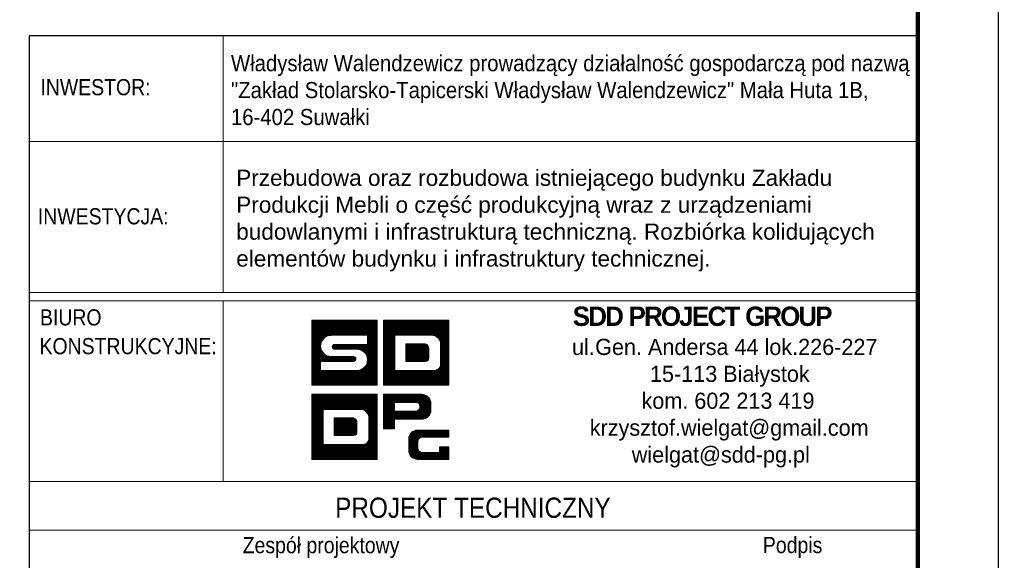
# Model space of a CAD drawing. Extents: x -44931 to -6831, y -40103 to -21469.
# Tile 8 of 10: x -13190 to -7096, y -37063 to -33714. Entities that reach past the tile are written whole.
import ezdxf
from ezdxf.enums import TextEntityAlignment as Align

# ---------------------------------------------------------------- set-up
doc = ezdxf.new("R2010")
doc.units = 0
doc.header["$LTSCALE"] = 5
doc.header["$MEASUREMENT"] = 0
for name, color, linetype, lineweight in [('--- widok', 7, 'Continuous', 13), ('_RAMKA', 7, 'Continuous', 35), ('PS_DIM', 4, 'Continuous', 13)]:
    doc.layers.add(name, color=color, linetype=linetype, lineweight=lineweight)
doc.layers.add('_FORMATKA', color=8, linetype='Continuous', lineweight=15, plot=False)
doc.layers.add('_tabelka', color=7, linetype='Continuous')
doc.styles.add('gil', font='GIL_____.TTF', dxfattribs={"width": 0.9})

# ---------------------------------------------------------------- blocks, each defined once
blk = doc.blocks.new('*U17')
at = {"layer": '_FORMATKA', "lineweight": -3}
blk.add_lwpolyline([(-750, 0), (0, 0), (0, 297), (-750, 297)], close=True, dxfattribs=at)
at = {"layer": '_RAMKA', "lineweight": -3, "const_width": 0.5}
blk.add_lwpolyline([(-720, 10), (-10, 10), (-10, 287), (-720, 287)], close=True, dxfattribs=at)
blk = doc.blocks.new('tabela_rys')
at = {"layer": '_tabelka', "color": 251, "lineweight": 15}
for p, q in [((45.62, 123.55), (45.62, 91.73)), ((21.62, 110.45), (131.62, 110.45)), ((21.62, 91.73), (131.62, 91.73)), ((21.62, 91.73), (131.62, 91.73)), ((21.62, 91.73), (131.62, 91.73)), ((131.62, 90.73), (21.62, 90.73)), ((45.62, 68.32), (45.62, 90.73)), ((21.62, 68.32), (131.48, 68.32)), ((131.62, 62.32), (21.62, 62.32))]:
    blk.add_line(p, q, dxfattribs=at)
at = {"layer": '_tabelka', "color": 251, "lineweight": 30}
blk.add_lwpolyline([(131.62, 123.55), (21.62, 123.55), (21.62, 7.77), (131.62, 7.77)], close=True, dxfattribs=at)
at = {"layer": 'PS_DIM', "color": 12, "true_color": 0xc90603}
for p, q in [((56.62, 88.27), (56.68, 88.33)), ((56.62, 88.1), (56.84, 88.33)), ((56.62, 87.93), (57.01, 88.33)), ((56.62, 87.76), (57.18, 88.33)), ((56.62, 87.59), (57.35, 88.33)), ((56.62, 87.43), (57.52, 88.33)), ((56.62, 87.26), (57.69, 88.33)), ((56.62, 87.09), (57.86, 88.33)), ((56.62, 86.92), (58.02, 88.33)), ((56.62, 86.75), (58.19, 88.33)), ((56.62, 86.58), (58.36, 88.33)), ((56.62, 86.42), (58.53, 88.33)), ((56.62, 86.25), (58.7, 88.33)), ((56.62, 86.08), (58.87, 88.33)), ((56.62, 85.91), (59.03, 88.33)), ((56.62, 85.74), (59.2, 88.33)), ((56.62, 85.57), (59.37, 88.33)), ((56.62, 85.41), (59.54, 88.33)), ((56.62, 85.24), (59.71, 88.33)), ((56.62, 85.07), (59.88, 88.33)), ((56.62, 84.9), (60.04, 88.33)), ((56.62, 84.73), (60.21, 88.33)), ((56.62, 88.33), (64.68, 88.33)), ((56.62, 80.27), (56.62, 88.33)), ((58.28, 86.23), (60.38, 88.33)), ((58.6, 86.38), (60.55, 88.33)), ((58.82, 86.43), (60.72, 88.33)), ((59, 86.45), (60.89, 88.33)), ((59.17, 86.45), (61.05, 88.33)), ((59.34, 86.45), (61.22, 88.33)), ((59.51, 86.45), (61.39, 88.33)), ((59.68, 86.45), (61.56, 88.33)), ((59.85, 86.45), (61.73, 88.33)), ((60.01, 86.45), (61.9, 88.33)), ((60.18, 86.45), (62.06, 88.33)), ((60.35, 86.45), (62.23, 88.33)), ((60.52, 86.45), (62.4, 88.33)), ((60.69, 86.45), (62.57, 88.33)), ((60.86, 86.45), (62.74, 88.33)), ((61.02, 86.45), (62.91, 88.33)), ((61.19, 86.45), (63.07, 88.33)), ((61.36, 86.45), (63.24, 88.33)), ((61.53, 86.45), (63.41, 88.33)), ((61.7, 86.45), (63.58, 88.33)), ((61.87, 86.45), (63.75, 88.33)), ((62.04, 86.45), (63.92, 88.33)), ((62.2, 86.45), (64.09, 88.33)), ((62.37, 86.45), (64.25, 88.33)), ((62.54, 86.45), (64.42, 88.33)), ((62.71, 86.45), (64.59, 88.33)), ((62.88, 86.45), (64.68, 88.25)), ((63.05, 86.45), (64.68, 88.08)), ((63.21, 86.45), (64.68, 87.91)), ((64.68, 88.33), (64.68, 80.27)), ((65.5, 88.33), (73.56, 88.33)), ((65.5, 80.27), (65.5, 88.33)), ((65.5, 88.2), (65.63, 88.33)), ((65.5, 88.03), (65.8, 88.33)), ((65.5, 87.86), (65.97, 88.33)), ((65.5, 87.69), (66.14, 88.33)), ((65.5, 87.52), (66.3, 88.33)), ((65.5, 87.35), (66.47, 88.33)), ((65.5, 87.18), (66.64, 88.33)), ((65.5, 87.02), (66.81, 88.33)), ((65.5, 86.85), (66.98, 88.33)), ((65.5, 86.68), (67.15, 88.33)), ((65.5, 86.51), (67.31, 88.33)), ((65.5, 86.34), (67.48, 88.33)), ((65.5, 86.17), (67.65, 88.33)), ((65.5, 86.01), (67.82, 88.33)), ((65.5, 85.84), (67.99, 88.33)), ((65.5, 85.67), (68.16, 88.33)), ((65.5, 85.5), (68.32, 88.33)), ((65.5, 85.33), (68.49, 88.33)), ((65.5, 85.16), (68.66, 88.33)), ((66.95, 86.45), (68.83, 88.33)), ((67.12, 86.45), (69, 88.33)), ((67.28, 86.45), (69.17, 88.33)), ((67.45, 86.45), (69.33, 88.33)), ((67.62, 86.45), (69.5, 88.33)), ((67.79, 86.45), (69.67, 88.33)), ((67.96, 86.45), (69.84, 88.33)), ((68.13, 86.45), (70.01, 88.33)), ((68.29, 86.45), (70.18, 88.33)), ((68.46, 86.45), (70.34, 88.33)), ((68.63, 86.45), (70.51, 88.33)), ((68.8, 86.45), (70.68, 88.33)), ((68.97, 86.45), (70.85, 88.33)), ((69.14, 86.45), (71.02, 88.33)), ((69.31, 86.45), (71.19, 88.33)), ((69.47, 86.45), (71.35, 88.33)), ((69.64, 86.45), (71.52, 88.33)), ((69.81, 86.45), (71.69, 88.33)), ((69.98, 86.45), (71.86, 88.33)), ((70.15, 86.45), (72.03, 88.33)), ((70.32, 86.45), (72.2, 88.33)), ((70.48, 86.45), (72.37, 88.33)), ((70.65, 86.45), (72.53, 88.33)), ((70.82, 86.45), (72.7, 88.33)), ((70.99, 86.45), (72.87, 88.33)), ((71.16, 86.45), (73.04, 88.33)), ((71.33, 86.45), (73.21, 88.33)), ((71.49, 86.45), (73.38, 88.33)), ((71.66, 86.44), (73.54, 88.33)), ((71.79, 86.41), (73.56, 88.18)), ((71.91, 86.36), (73.56, 88.01)), ((72.02, 86.3), (73.56, 87.84)), ((73.56, 88.33), (73.56, 80.27)), ((63.38, 86.45), (64.68, 87.74)), ((63.51, 86.4), (64.68, 87.58)), ((63.51, 86.23), (64.68, 87.41)), ((63.51, 86.07), (64.68, 87.24)), ((63.51, 85.9), (64.68, 87.07)), ((63.51, 85.73), (64.68, 86.9)), ((63.51, 85.56), (64.68, 86.73)), ((63.51, 85.39), (64.68, 86.56)), ((72.12, 86.23), (73.56, 87.67)), ((72.21, 86.15), (73.56, 87.5)), ((72.29, 86.06), (73.56, 87.33)), ((72.36, 85.97), (73.56, 87.17)), ((72.43, 85.86), (73.56, 87)), ((72.48, 85.75), (73.56, 86.83)), ((72.52, 85.62), (73.56, 86.66)), ((56.62, 84.56), (57.91, 85.86)), ((56.62, 84.4), (57.76, 85.54)), ((56.62, 84.23), (57.71, 85.32)), ((63.51, 86.45), (59.01, 86.45)), ((59.14, 85.07), (59.39, 85.32)), ((59.16, 84.92), (59.56, 85.32)), ((59.22, 84.81), (59.73, 85.32)), ((59.32, 84.74), (59.9, 85.32)), ((59.44, 85.32), (63.51, 85.32)), ((59.47, 84.72), (60.07, 85.32)), ((59.64, 84.72), (60.24, 85.32)), ((59.81, 84.72), (60.41, 85.32)), ((59.97, 84.72), (60.57, 85.32)), ((60.14, 84.72), (60.74, 85.32)), ((60.31, 84.72), (60.91, 85.32)), ((60.48, 84.72), (61.08, 85.32)), ((60.65, 84.72), (61.25, 85.32)), ((60.82, 84.72), (61.42, 85.32)), ((60.98, 84.72), (61.58, 85.32)), ((61.15, 84.72), (61.75, 85.32)), ((61.32, 84.72), (61.92, 85.32)), ((61.49, 84.72), (62.09, 85.32)), ((61.66, 84.72), (62.26, 85.32)), ((61.83, 84.72), (62.43, 85.32)), ((61.99, 84.72), (62.59, 85.32)), ((62.16, 84.72), (62.76, 85.32)), ((62.32, 84.71), (62.93, 85.32)), ((62.47, 84.69), (63.1, 85.32)), ((62.6, 84.66), (63.27, 85.32)), ((62.72, 84.61), (63.44, 85.32)), ((62.84, 84.55), (64.68, 86.4)), ((62.94, 84.49), (64.68, 86.23)), ((63.04, 84.42), (64.68, 86.06)), ((63.12, 84.34), (64.68, 85.89)), ((63.2, 84.25), (64.68, 85.72)), ((63.28, 84.15), (64.68, 85.55)), ((63.34, 84.05), (64.68, 85.39)), ((63.51, 85.32), (63.51, 86.45)), ((65.5, 85), (66.88, 86.38)), ((65.5, 84.83), (66.88, 86.21)), ((65.5, 84.66), (66.88, 86.04)), ((65.5, 84.49), (66.88, 85.87)), ((65.5, 84.32), (66.88, 85.71)), ((65.5, 84.15), (66.88, 85.54)), ((65.5, 83.99), (66.88, 85.37)), ((66.88, 86.45), (66.88, 82.1)), ((71.64, 86.45), (66.88, 86.45)), ((66.88, 86.45), (66.88, 82.1)), ((68.1, 86.45), (66.88, 86.45)), ((68.24, 85.39), (68.24, 83.22)), ((70.68, 85.39), (68.24, 85.39)), ((68.24, 85.39), (68.24, 83.22)), ((70.68, 85.39), (68.24, 85.39)), ((68.24, 85.38), (68.25, 85.39)), ((68.24, 85.22), (68.42, 85.39)), ((68.24, 85.05), (68.59, 85.39)), ((68.24, 84.88), (68.76, 85.39)), ((68.24, 84.71), (68.93, 85.39)), ((68.24, 84.54), (69.09, 85.39)), ((68.24, 84.37), (69.26, 85.39)), ((68.24, 84.21), (69.43, 85.39)), ((68.24, 84.04), (69.6, 85.39)), ((68.24, 83.87), (69.77, 85.39)), ((68.24, 83.7), (69.94, 85.39)), ((68.24, 83.53), (70.1, 85.39)), ((68.24, 83.36), (70.27, 85.39)), ((68.27, 83.22), (70.44, 85.39)), ((71.64, 86.45), (68.43, 86.45)), ((68.43, 83.22), (70.61, 85.39)), ((68.6, 83.22), (70.75, 85.36)), ((72.54, 85.48), (73.56, 86.49)), ((72.55, 85.32), (73.56, 86.32)), ((72.55, 85.15), (73.56, 86.15)), ((72.55, 84.98), (73.56, 85.99)), ((72.55, 84.81), (73.56, 85.82)), ((72.55, 84.64), (73.56, 85.65)), ((72.55, 84.47), (73.56, 85.48)), ((72.55, 82.89), (72.55, 85.32)), ((72.55, 82.89), (72.55, 85.32)), ((72.55, 84.3), (73.56, 85.31)), ((56.62, 84.06), (57.69, 85.14)), ((56.62, 83.89), (57.7, 84.98)), ((56.62, 83.72), (57.73, 84.83)), ((56.62, 83.55), (57.77, 84.7)), ((56.62, 83.39), (57.81, 84.58)), ((56.62, 83.22), (57.87, 84.47)), ((56.62, 83.05), (57.94, 84.37)), ((56.62, 82.88), (58.01, 84.28)), ((56.62, 82.71), (58.09, 84.19)), ((56.62, 82.54), (58.18, 84.11)), ((62.19, 84.72), (59.44, 84.72)), ((63.4, 83.93), (64.68, 85.22)), ((63.42, 82.95), (64.68, 84.21)), ((63.44, 83.81), (64.68, 85.05)), ((63.48, 83.68), (64.68, 84.88)), ((63.49, 83.18), (64.68, 84.38)), ((63.5, 83.53), (64.68, 84.71)), ((63.51, 83.37), (64.68, 84.54)), ((65.5, 83.82), (66.88, 85.2)), ((65.5, 83.65), (66.88, 85.03)), ((65.5, 83.48), (66.88, 84.86)), ((65.5, 83.31), (66.88, 84.7)), ((65.5, 83.14), (66.88, 84.53)), ((65.5, 82.98), (66.88, 84.36)), ((65.5, 82.81), (66.88, 84.19)), ((68.77, 83.22), (70.85, 85.3)), ((68.94, 83.22), (70.94, 85.22)), ((69.11, 83.22), (71.01, 85.12)), ((69.28, 83.22), (71.06, 85)), ((69.44, 83.22), (71.08, 84.85)), ((69.61, 83.22), (71.08, 84.68)), ((69.78, 83.22), (71.08, 84.52)), ((69.95, 83.22), (71.08, 84.35)), ((70.12, 83.22), (71.08, 84.18)), ((71.08, 83.62), (71.08, 84.83)), ((71.08, 83.62), (71.08, 84.83)), ((72.55, 84.14), (73.56, 85.14)), ((72.55, 83.97), (73.56, 84.98)), ((72.55, 83.8), (73.56, 84.81)), ((72.55, 83.63), (73.56, 84.64)), ((72.55, 83.46), (73.56, 84.47)), ((72.55, 83.29), (73.56, 84.3)), ((72.55, 83.13), (73.56, 84.13)), ((56.62, 82.38), (58.28, 84.04)), ((56.62, 82.21), (58.39, 83.98)), ((56.62, 82.04), (57.69, 83.12)), ((56.62, 81.87), (57.69, 82.95)), ((61.76, 83.22), (57.69, 83.22)), ((57.69, 83.22), (57.69, 82.1)), ((57.8, 83.22), (58.5, 83.92)), ((57.97, 83.22), (58.62, 83.88)), ((58.14, 83.22), (58.76, 83.84)), ((58.31, 83.22), (58.91, 83.82)), ((58.47, 83.22), (59.07, 83.82)), ((58.64, 83.22), (59.24, 83.82)), ((58.81, 83.22), (59.41, 83.82)), ((58.98, 83.22), (59.58, 83.82)), ((59.01, 83.82), (61.76, 83.82)), ((59.15, 83.22), (59.75, 83.82)), ((59.32, 83.22), (59.92, 83.82)), ((59.48, 83.22), (60.08, 83.82)), ((59.65, 83.22), (60.25, 83.82)), ((59.82, 83.22), (60.42, 83.82)), ((59.99, 83.22), (60.59, 83.82)), ((60.16, 83.22), (60.76, 83.82)), ((60.33, 83.22), (60.93, 83.82)), ((60.49, 83.22), (61.09, 83.82)), ((60.66, 83.22), (61.26, 83.82)), ((60.83, 83.22), (61.43, 83.82)), ((61, 83.22), (61.6, 83.82)), ((61.07, 80.27), (64.68, 83.87)), ((61.17, 83.22), (61.77, 83.82)), ((61.24, 80.27), (64.68, 83.7)), ((61.34, 83.22), (61.9, 83.79)), ((61.41, 80.27), (64.68, 83.53)), ((61.5, 83.22), (61.99, 83.71)), ((61.58, 80.27), (64.68, 83.37)), ((61.67, 83.22), (62.05, 83.6)), ((61.75, 80.27), (64.68, 83.2)), ((61.86, 83.24), (62.05, 83.43)), ((61.92, 80.27), (64.68, 83.03)), ((63.15, 82.51), (64.68, 84.04)), ((65.5, 82.64), (66.88, 84.02)), ((65.5, 82.47), (66.88, 83.85)), ((65.5, 82.3), (66.88, 83.69)), ((65.5, 82.13), (66.88, 83.52)), ((65.5, 81.96), (66.88, 83.35)), ((65.5, 81.8), (66.88, 83.18)), ((65.5, 81.63), (66.88, 83.01)), ((68.24, 83.22), (70.68, 83.22)), ((68.24, 83.22), (70.68, 83.22)), ((70.29, 83.22), (71.08, 84.01)), ((70.36, 80.27), (73.56, 83.46)), ((70.45, 83.22), (71.08, 83.84)), ((70.53, 80.27), (73.56, 83.29)), ((70.62, 83.22), (71.08, 83.67)), ((70.7, 80.27), (73.56, 83.12)), ((70.81, 83.24), (71.06, 83.48)), ((70.87, 80.27), (73.56, 82.96)), ((72.47, 82.54), (73.56, 83.63)), ((72.54, 82.78), (73.56, 83.8)), ((72.55, 82.96), (73.56, 83.97)), ((56.62, 81.7), (57.69, 82.78)), ((56.62, 81.53), (57.69, 82.61)), ((56.62, 81.36), (57.69, 82.44)), ((56.62, 81.2), (57.69, 82.27)), ((56.62, 81.03), (57.69, 82.1)), ((56.62, 80.86), (57.85, 82.1)), ((56.62, 80.69), (58.02, 82.1)), ((56.62, 80.52), (58.19, 82.1)), ((56.62, 80.35), (58.36, 82.1)), ((56.7, 80.27), (58.53, 82.1)), ((56.86, 80.27), (58.7, 82.1)), ((57.03, 80.27), (58.86, 82.1)), ((57.2, 80.27), (59.03, 82.1)), ((57.37, 80.27), (59.2, 82.1)), ((57.54, 80.27), (59.37, 82.1)), ((57.69, 82.1), (62.19, 82.1)), ((57.71, 80.27), (59.54, 82.1)), ((57.87, 80.27), (59.71, 82.1)), ((58.04, 80.27), (59.87, 82.1)), ((58.21, 80.27), (60.04, 82.1)), ((58.38, 80.27), (60.21, 82.1)), ((58.55, 80.27), (60.38, 82.1)), ((58.72, 80.27), (60.55, 82.1)), ((58.89, 80.27), (60.72, 82.1)), ((59.05, 80.27), (60.88, 82.1)), ((59.22, 80.27), (61.05, 82.1)), ((59.39, 80.27), (61.22, 82.1)), ((59.56, 80.27), (61.39, 82.1)), ((59.73, 80.27), (61.56, 82.1)), ((59.9, 80.27), (61.73, 82.1)), ((60.06, 80.27), (61.89, 82.1)), ((60.23, 80.27), (62.06, 82.1)), ((60.4, 80.27), (62.23, 82.1)), ((60.57, 80.27), (62.42, 82.12)), ((60.74, 80.27), (62.65, 82.18)), ((60.91, 80.27), (63.09, 82.45)), ((62.08, 80.27), (64.68, 82.86)), ((62.25, 80.27), (64.68, 82.69)), ((62.42, 80.27), (64.68, 82.52)), ((62.59, 80.27), (64.68, 82.36)), ((62.76, 80.27), (64.68, 82.19)), ((62.93, 80.27), (64.68, 82.02)), ((63.09, 80.27), (64.68, 81.85)), ((63.26, 80.27), (64.68, 81.68)), ((65.5, 81.46), (66.88, 82.84)), ((65.5, 81.29), (66.88, 82.68)), ((65.5, 81.12), (66.88, 82.51)), ((65.5, 80.95), (66.88, 82.34)), ((65.5, 80.79), (66.88, 82.17)), ((65.5, 80.62), (66.98, 82.1)), ((65.5, 80.45), (67.14, 82.1)), ((65.5, 80.28), (67.31, 82.1)), ((65.65, 80.27), (67.48, 82.1)), ((65.82, 80.27), (67.65, 82.1)), ((65.99, 80.27), (67.82, 82.1)), ((66.15, 80.27), (67.99, 82.1)), ((66.32, 80.27), (68.15, 82.1)), ((66.49, 80.27), (68.32, 82.1)), ((66.66, 80.27), (68.49, 82.1)), ((66.83, 80.27), (68.66, 82.1)), ((66.88, 82.1), (71.64, 82.1)), ((66.88, 82.1), (71.64, 82.1)), ((67, 80.27), (68.83, 82.1)), ((67.17, 80.27), (69, 82.1)), ((67.33, 80.27), (69.16, 82.1)), ((67.5, 80.27), (69.33, 82.1)), ((67.67, 80.27), (69.5, 82.1)), ((67.84, 80.27), (69.67, 82.1)), ((68.01, 80.27), (69.84, 82.1)), ((68.18, 80.27), (70.01, 82.1)), ((68.34, 80.27), (70.17, 82.1)), ((68.51, 80.27), (70.34, 82.1)), ((68.68, 80.27), (70.51, 82.1)), ((68.85, 80.27), (70.68, 82.1)), ((69.02, 80.27), (70.85, 82.1)), ((69.19, 80.27), (71.02, 82.1)), ((69.35, 80.27), (71.19, 82.1)), ((69.52, 80.27), (71.35, 82.1)), ((69.69, 80.27), (71.52, 82.1)), ((69.86, 80.27), (71.69, 82.09)), ((70.03, 80.27), (71.86, 82.1)), ((70.2, 80.27), (72.11, 82.17)), ((71.04, 80.27), (73.56, 82.79)), ((71.21, 80.27), (73.56, 82.62)), ((71.37, 80.27), (73.56, 82.45)), ((71.54, 80.27), (73.56, 82.28)), ((71.71, 80.27), (73.56, 82.11)), ((71.88, 80.27), (73.56, 81.95)), ((72.05, 80.27), (73.56, 81.78)), ((63.43, 80.27), (64.68, 81.51)), ((63.6, 80.27), (64.68, 81.35)), ((63.77, 80.27), (64.68, 81.18)), ((63.94, 80.27), (64.68, 81.01)), ((64.1, 80.27), (64.68, 80.84)), ((64.27, 80.27), (64.68, 80.67)), ((64.44, 80.27), (64.68, 80.5)), ((72.22, 80.27), (73.56, 81.61)), ((72.38, 80.27), (73.56, 81.44)), ((72.55, 80.27), (73.56, 81.27)), ((72.72, 80.27), (73.56, 81.1)), ((72.89, 80.27), (73.56, 80.93)), ((73.06, 80.27), (73.56, 80.77)), ((73.23, 80.27), (73.56, 80.6)), ((64.68, 80.27), (56.62, 80.27)), ((64.61, 80.27), (64.68, 80.33)), ((73.56, 80.27), (65.5, 80.27)), ((73.4, 80.27), (73.56, 80.43)), ((56.62, 79.14), (64.68, 79.14)), ((56.62, 71.08), (56.62, 79.14)), ((56.62, 79.14), (64.68, 79.14)), ((56.62, 71.08), (56.62, 79.14)), ((56.62, 79.01), (56.75, 79.14)), ((56.62, 78.84), (56.92, 79.14)), ((56.62, 78.67), (57.09, 79.14)), ((56.62, 78.5), (57.25, 79.14)), ((56.62, 78.33), (57.42, 79.14)), ((56.62, 78.17), (57.59, 79.14)), ((56.62, 78), (57.76, 79.14)), ((56.62, 77.83), (57.93, 79.14)), ((56.62, 77.66), (58.1, 79.14)), ((56.62, 77.49), (58.27, 79.14)), ((56.62, 77.32), (58.43, 79.14)), ((56.62, 77.16), (58.6, 79.14)), ((56.62, 76.99), (58.77, 79.14)), ((56.62, 76.82), (58.94, 79.14)), ((56.62, 76.65), (59.11, 79.14)), ((56.62, 76.48), (59.28, 79.14)), ((56.62, 76.31), (59.44, 79.14)), ((56.62, 76.15), (59.61, 79.14)), ((56.62, 75.98), (59.78, 79.14)), ((58.07, 77.26), (59.95, 79.14)), ((58.24, 77.26), (60.12, 79.14)), ((58.4, 77.26), (60.29, 79.14)), ((58.57, 77.26), (60.45, 79.14)), ((58.74, 77.26), (60.62, 79.14)), ((58.91, 77.26), (60.79, 79.14)), ((59.08, 77.26), (60.96, 79.14)), ((59.25, 77.26), (61.13, 79.14)), ((59.41, 77.26), (61.3, 79.14)), ((59.58, 77.26), (61.46, 79.14)), ((59.75, 77.26), (61.63, 79.14)), ((59.92, 77.26), (61.8, 79.14)), ((60.09, 77.26), (61.97, 79.14)), ((60.26, 77.26), (62.14, 79.14)), ((60.42, 77.26), (62.31, 79.14)), ((60.59, 77.26), (62.47, 79.14)), ((60.76, 77.26), (62.64, 79.14)), ((60.93, 77.26), (62.81, 79.14)), ((61.1, 77.26), (62.98, 79.14)), ((61.27, 77.26), (63.15, 79.14)), ((61.44, 77.26), (63.32, 79.14)), ((61.6, 77.26), (63.48, 79.14)), ((61.77, 77.26), (63.65, 79.14)), ((61.94, 77.26), (63.82, 79.14)), ((62.11, 77.26), (63.99, 79.14)), ((62.28, 77.26), (64.16, 79.14)), ((62.45, 77.26), (64.33, 79.14)), ((62.61, 77.26), (64.5, 79.14)), ((62.78, 77.26), (64.66, 79.14)), ((62.91, 77.22), (64.68, 78.99)), ((63.03, 77.17), (64.68, 78.82)), ((63.14, 77.11), (64.68, 78.65)), ((63.24, 77.04), (64.68, 78.48)), ((63.33, 76.96), (64.68, 78.31)), ((63.41, 76.88), (64.68, 78.15)), ((64.68, 79.14), (64.68, 71.08)), ((64.68, 79.14), (64.68, 71.08)), ((56.62, 75.81), (58, 77.19)), ((56.62, 75.64), (58, 77.02)), ((56.62, 75.47), (58, 76.86)), ((58, 77.26), (58, 72.91)), ((62.76, 77.26), (58, 77.26)), ((58, 77.26), (58, 72.91)), ((62.76, 77.26), (58, 77.26)), ((58, 77.26), (58, 72.91)), ((62.76, 77.26), (58, 77.26)), ((63.48, 76.78), (64.68, 77.98)), ((63.55, 76.67), (64.68, 77.81)), ((63.6, 76.56), (64.68, 77.64)), ((63.64, 76.43), (64.68, 77.47)), ((63.66, 76.29), (64.68, 77.3)), ((63.67, 76.13), (64.68, 77.14)), ((63.67, 75.96), (64.68, 76.97)), ((63.67, 75.79), (64.68, 76.8)), ((56.62, 75.3), (58, 76.69)), ((56.62, 75.13), (58, 76.52)), ((56.62, 74.97), (58, 76.35)), ((56.62, 74.8), (58, 76.18)), ((56.62, 74.63), (58, 76.01)), ((56.62, 74.46), (58, 75.85)), ((56.62, 74.29), (58, 75.68)), ((59.36, 76.21), (59.36, 74.03)), ((61.8, 76.21), (59.36, 76.21)), ((59.36, 76.2), (59.37, 76.21)), ((59.36, 76.03), (59.54, 76.21)), ((59.36, 75.86), (59.71, 76.21)), ((59.36, 75.69), (59.88, 76.21)), ((59.36, 75.52), (60.05, 76.21)), ((59.36, 75.36), (60.21, 76.21)), ((59.36, 75.19), (60.38, 76.21)), ((59.36, 75.02), (60.55, 76.21)), ((59.36, 74.85), (60.72, 76.21)), ((59.36, 74.68), (60.89, 76.21)), ((59.36, 74.51), (61.06, 76.21)), ((59.36, 74.35), (61.22, 76.21)), ((59.36, 74.18), (61.39, 76.21)), ((59.36, 76.21), (59.36, 74.03)), ((61.8, 76.21), (59.36, 76.21)), ((59.36, 76.21), (59.36, 74.03)), ((61.8, 76.21), (59.36, 76.21)), ((59.39, 74.03), (61.56, 76.21)), ((59.55, 74.03), (61.73, 76.21)), ((59.72, 74.03), (61.87, 76.18)), ((59.89, 74.03), (61.97, 76.11)), ((60.06, 74.03), (62.06, 76.03)), ((60.23, 74.03), (62.13, 75.93)), ((60.4, 74.03), (62.18, 75.81)), ((60.56, 74.03), (62.2, 75.66)), ((62.2, 74.43), (62.2, 75.64)), ((62.2, 74.43), (62.2, 75.64)), ((62.2, 74.43), (62.2, 75.64)), ((63.67, 75.62), (64.68, 76.63)), ((63.67, 75.45), (64.68, 76.46)), ((63.67, 75.29), (64.68, 76.29)), ((63.67, 73.7), (63.67, 76.13)), ((63.67, 73.7), (63.67, 76.13)), ((63.67, 73.7), (63.67, 76.13)), ((63.67, 75.12), (64.68, 76.13)), ((63.67, 74.95), (64.68, 75.96)), ((63.67, 74.78), (64.68, 75.79)), ((63.67, 74.61), (64.68, 75.62)), ((56.62, 74.12), (58, 75.51)), ((56.62, 73.96), (58, 75.34)), ((56.62, 73.79), (58, 75.17)), ((56.62, 73.62), (58, 75)), ((56.62, 73.45), (58, 74.84)), ((56.62, 73.28), (58, 74.67)), ((56.62, 73.11), (58, 74.5)), ((60.73, 74.03), (62.2, 75.5)), ((60.9, 74.03), (62.2, 75.33)), ((61.07, 74.03), (62.2, 75.16)), ((61.24, 74.03), (62.2, 74.99)), ((61.41, 74.03), (62.2, 74.82)), ((61.57, 74.03), (62.2, 74.65)), ((61.74, 74.03), (62.2, 74.49)), ((63.59, 73.35), (64.68, 74.44)), ((63.66, 73.59), (64.68, 74.61)), ((63.67, 74.44), (64.68, 75.45)), ((63.67, 74.28), (64.68, 75.28)), ((63.67, 74.11), (64.68, 75.12)), ((63.67, 73.94), (64.68, 74.95)), ((63.67, 73.77), (64.68, 74.78)), ((56.62, 72.95), (58, 74.33)), ((56.62, 72.78), (58, 74.16)), ((56.62, 72.61), (58, 73.99)), ((56.62, 72.44), (58, 73.82)), ((56.62, 72.27), (58, 73.66)), ((56.62, 72.1), (58, 73.49)), ((56.62, 71.94), (58, 73.32)), ((56.62, 71.77), (58, 73.15)), ((59.36, 74.03), (61.8, 74.03)), ((59.36, 74.03), (61.8, 74.03)), ((59.36, 74.03), (61.8, 74.03)), ((61.48, 71.08), (64.68, 74.27)), ((61.65, 71.08), (64.68, 74.1)), ((61.82, 71.08), (64.68, 73.94)), ((61.93, 74.05), (62.18, 74.29)), ((61.99, 71.08), (64.68, 73.77)), ((62.16, 71.08), (64.68, 73.6)), ((62.33, 71.08), (64.68, 73.43)), ((62.49, 71.08), (64.68, 73.26)), ((56.62, 71.6), (58, 72.98)), ((56.62, 71.43), (58.1, 72.91)), ((56.62, 71.26), (58.26, 72.91)), ((56.62, 71.09), (58.43, 72.91)), ((56.77, 71.08), (58.6, 72.91)), ((56.94, 71.08), (58.77, 72.91)), ((57.11, 71.08), (58.94, 72.91)), ((57.27, 71.08), (59.11, 72.91)), ((57.44, 71.08), (59.27, 72.91)), ((57.61, 71.08), (59.44, 72.91)), ((57.78, 71.08), (59.61, 72.91)), ((57.95, 71.08), (59.78, 72.91)), ((58, 72.91), (62.76, 72.91)), ((58, 72.91), (62.76, 72.91)), ((58, 72.91), (62.76, 72.91)), ((58.12, 71.08), (59.95, 72.91)), ((58.28, 71.08), (60.12, 72.91)), ((58.45, 71.08), (60.28, 72.91)), ((58.62, 71.08), (60.45, 72.91)), ((58.79, 71.08), (60.62, 72.91)), ((58.96, 71.08), (60.79, 72.91)), ((59.13, 71.08), (60.96, 72.91)), ((59.3, 71.08), (61.13, 72.91)), ((59.46, 71.08), (61.29, 72.91)), ((59.63, 71.08), (61.46, 72.91)), ((59.8, 71.08), (61.63, 72.91)), ((59.97, 71.08), (61.8, 72.91)), ((60.14, 71.08), (61.97, 72.91)), ((60.31, 71.08), (62.14, 72.91)), ((60.47, 71.08), (62.3, 72.91)), ((60.64, 71.08), (62.47, 72.91)), ((60.81, 71.08), (62.64, 72.91)), ((60.98, 71.08), (62.81, 72.9)), ((61.15, 71.08), (62.98, 72.91)), ((61.32, 71.08), (63.22, 72.99)), ((62.66, 71.08), (64.68, 73.09)), ((62.83, 71.08), (64.68, 72.93)), ((63, 71.08), (64.68, 72.76)), ((63.17, 71.08), (64.68, 72.59)), ((63.34, 71.08), (64.68, 72.42)), ((63.5, 71.08), (64.68, 72.25)), ((63.67, 71.08), (64.68, 72.08)), ((63.84, 71.08), (64.68, 71.92)), ((64.68, 71.08), (56.62, 71.08)), ((64.68, 71.08), (56.62, 71.08)), ((64.01, 71.08), (64.68, 71.75)), ((64.18, 71.08), (64.68, 71.58)), ((64.35, 71.08), (64.68, 71.41)), ((64.51, 71.08), (64.68, 71.24))]:
    blk.add_line(p, q, dxfattribs=at)
at = {"layer": 'PS_DIM', "color": 18, "true_color": 0x000000}
for p, q in [((65.5, 79.11), (65.53, 79.14)), ((65.5, 78.95), (65.69, 79.14)), ((65.5, 78.79), (65.85, 79.14)), ((65.5, 78.63), (66.01, 79.14)), ((65.5, 78.47), (66.17, 79.14)), ((65.5, 78.31), (66.33, 79.14)), ((65.5, 78.15), (66.49, 79.14)), ((65.5, 77.99), (66.65, 79.14)), ((65.5, 77.83), (66.81, 79.14)), ((65.5, 77.67), (66.97, 79.14)), ((65.5, 77.51), (67.13, 79.14)), ((65.5, 77.35), (67.29, 79.14)), ((65.5, 77.19), (67.45, 79.14)), ((65.5, 77.03), (67.61, 79.14)), ((65.5, 76.87), (67.77, 79.14)), ((65.5, 79.14), (65.5, 74.87)), ((70.17, 79.14), (65.5, 79.14)), ((65.5, 76.71), (66.86, 78.07)), ((66.86, 78.12), (66.86, 77.06)), ((69.51, 78.12), (66.86, 78.12)), ((66.92, 78.12), (67.93, 79.14)), ((67.08, 78.12), (68.09, 79.14)), ((67.23, 78.12), (68.25, 79.14)), ((67.39, 78.12), (68.41, 79.14)), ((67.55, 78.12), (68.57, 79.14)), ((67.71, 78.12), (68.73, 79.14)), ((67.87, 78.12), (68.89, 79.14)), ((68.03, 78.12), (69.05, 79.14)), ((68.19, 78.12), (69.21, 79.14)), ((68.35, 78.12), (69.37, 79.14)), ((68.51, 78.12), (69.53, 79.14)), ((68.67, 78.12), (69.69, 79.14)), ((68.83, 78.12), (69.85, 79.14)), ((68.84, 76.05), (71.24, 78.46)), ((68.99, 78.12), (70.01, 79.14)), ((69, 76.05), (71.29, 78.34)), ((69.15, 78.12), (70.17, 79.14)), ((69.16, 76.05), (71.33, 78.22)), ((69.31, 78.12), (70.32, 79.13)), ((69.32, 76.05), (71.35, 78.08)), ((69.47, 78.12), (70.45, 79.11)), ((69.62, 78.11), (70.58, 79.07)), ((69.74, 78.07), (70.69, 79.02)), ((69.83, 78), (70.79, 78.96)), ((69.9, 77.91), (70.89, 78.9)), ((69.91, 77.28), (71.19, 78.56)), ((69.96, 77.81), (70.97, 78.83)), ((69.98, 77.67), (71.05, 78.74)), ((69.98, 77.52), (71.13, 78.66)), ((65.5, 76.55), (66.86, 77.91)), ((65.5, 76.39), (66.86, 77.75)), ((65.5, 76.23), (66.86, 77.59)), ((65.5, 76.07), (66.86, 77.43)), ((65.5, 75.91), (66.86, 77.27)), ((65.5, 75.75), (66.86, 77.11)), ((65.5, 75.59), (66.97, 77.06)), ((65.5, 75.43), (67.13, 77.06)), ((65.5, 75.27), (67.29, 77.06)), ((65.5, 75.11), (67.45, 77.06)), ((65.5, 74.95), (67.61, 77.06)), ((65.58, 74.87), (67.77, 77.06)), ((66.86, 77.06), (69.51, 77.06)), ((66.92, 76.05), (67.93, 77.06)), ((67.08, 76.05), (68.09, 77.06)), ((67.24, 76.05), (68.25, 77.06)), ((67.4, 76.05), (68.41, 77.06)), ((67.56, 76.05), (68.57, 77.06)), ((67.72, 76.05), (68.73, 77.06)), ((67.88, 76.05), (68.89, 77.06)), ((68.04, 76.05), (69.05, 77.06)), ((68.2, 76.05), (69.21, 77.06)), ((68.36, 76.05), (69.37, 77.06)), ((68.52, 76.05), (69.53, 77.06)), ((68.68, 76.05), (69.77, 77.14)), ((69.48, 76.05), (71.36, 77.93)), ((69.64, 76.05), (71.36, 77.77)), ((69.8, 76.05), (71.36, 77.61)), ((69.96, 76.05), (71.36, 77.45)), ((69.99, 77.54), (69.99, 77.65)), ((70.12, 76.05), (71.36, 77.29)), ((70.28, 76.05), (71.35, 77.12)), ((70.48, 76.09), (71.32, 76.93)), ((71.36, 77.23), (71.36, 77.95)), ((65.74, 74.87), (66.86, 75.99)), ((65.9, 74.87), (66.86, 75.83)), ((66.06, 74.87), (66.86, 75.67)), ((66.86, 74.87), (66.86, 76.05)), ((66.86, 76.05), (70.17, 76.05)), ((70.75, 76.2), (71.21, 76.66)), ((65.5, 74.87), (66.86, 74.87)), ((66.22, 74.87), (66.86, 75.51)), ((66.38, 74.87), (66.86, 75.35)), ((66.54, 74.87), (66.86, 75.19)), ((66.7, 74.87), (66.86, 75.03)), ((68.6, 73.62), (69.68, 74.7)), ((68.6, 73.45), (69.85, 74.7)), ((68.6, 73.28), (70.02, 74.7)), ((68.6, 73.11), (70.19, 74.7)), ((68.6, 72.94), (70.36, 74.7)), ((68.6, 72.77), (70.53, 74.7)), ((68.6, 72.61), (70.69, 74.7)), ((68.6, 72.44), (70.86, 74.7)), ((68.61, 73.8), (69.5, 74.69)), ((68.69, 74.04), (69.26, 74.61)), ((73.56, 74.7), (69.7, 74.7)), ((70.14, 73.82), (71.03, 74.7)), ((70.33, 73.83), (71.2, 74.7)), ((70.5, 73.83), (71.37, 74.7)), ((70.67, 73.83), (71.54, 74.7)), ((70.83, 73.83), (71.7, 74.7)), ((71, 73.83), (71.87, 74.7)), ((71.17, 73.83), (72.04, 74.7)), ((71.34, 73.83), (72.21, 74.7)), ((71.51, 73.83), (72.38, 74.7)), ((71.68, 73.83), (72.55, 74.7)), ((71.85, 73.83), (72.71, 74.7)), ((72.01, 73.83), (72.88, 74.7)), ((72.18, 73.83), (73.05, 74.7)), ((72.35, 73.83), (73.22, 74.7)), ((72.52, 73.83), (73.39, 74.7)), ((72.69, 73.83), (73.56, 74.7)), ((72.86, 73.83), (73.56, 74.54)), ((73.02, 73.83), (73.56, 74.37)), ((73.56, 73.83), (73.56, 74.7)), ((68.6, 73.6), (68.6, 72.18)), ((68.6, 72.27), (69.74, 73.42)), ((68.6, 72.1), (69.73, 73.23)), ((69.73, 72.49), (69.73, 73.28)), ((70.28, 73.83), (73.56, 73.83)), ((73.19, 73.83), (73.56, 74.2)), ((73.36, 73.83), (73.56, 74.03)), ((73.53, 73.83), (73.56, 73.87)), ((68.62, 71.95), (69.73, 73.06)), ((68.65, 71.82), (69.73, 72.9)), ((68.7, 71.7), (69.73, 72.73)), ((68.76, 71.59), (69.73, 72.56)), ((68.83, 71.5), (69.74, 72.4)), ((68.91, 71.41), (69.77, 72.27)), ((69, 71.33), (69.84, 72.16)), ((69.1, 71.25), (69.92, 72.07)), ((69.2, 71.19), (70.02, 72)), ((69.32, 71.14), (70.14, 71.96)), ((69.45, 71.1), (70.29, 71.94)), ((69.6, 71.08), (70.45, 71.94)), ((69.76, 71.08), (70.62, 71.94)), ((69.93, 71.08), (70.79, 71.94)), ((70.1, 71.08), (70.96, 71.94)), ((70.27, 71.08), (71.13, 71.94)), ((72.4, 71.94), (70.28, 71.94)), ((70.44, 71.08), (71.3, 71.94)), ((70.6, 71.08), (71.46, 71.94)), ((70.77, 71.08), (71.63, 71.94)), ((70.94, 71.08), (71.8, 71.94)), ((71.11, 71.08), (71.97, 71.94)), ((71.28, 71.08), (72.14, 71.94)), ((71.45, 71.08), (72.31, 71.94)), ((71.61, 71.08), (73.16, 72.62)), ((71.78, 71.08), (73.32, 72.62)), ((71.95, 71.08), (73.49, 72.62)), ((72.12, 71.08), (73.56, 72.52)), ((72.29, 71.08), (73.56, 72.35)), ((72.4, 72.54), (72.48, 72.62)), ((72.4, 72.37), (72.65, 72.62)), ((72.4, 72.2), (72.82, 72.62)), ((72.4, 72.03), (72.99, 72.62)), ((73.56, 72.62), (72.4, 72.62)), ((72.4, 72.62), (72.4, 71.94)), ((72.46, 71.08), (73.56, 72.18)), ((72.62, 71.08), (73.56, 72.01)), ((73.56, 71.08), (73.56, 72.62)), ((69.7, 71.08), (73.56, 71.08)), ((72.79, 71.08), (73.56, 71.84)), ((72.96, 71.08), (73.56, 71.68)), ((73.13, 71.08), (73.56, 71.51)), ((73.3, 71.08), (73.56, 71.34)), ((73.47, 71.08), (73.56, 71.17))]:
    blk.add_line(p, q, dxfattribs=at)
at = {"layer": 'PS_DIM', "color": 12, "true_color": 0xc90603}
for centre, radius, start, end in [((59.01, 85.13), 1.31, 90, 270), ((59.44, 85.02), 0.3, 90, 270), ((70.48, 84.83), 0.597, 360, 70.5288), ((70.48, 84.83), 0.597, 360, 70.5288), ((71.43, 85.34), 1.12, 358.8688, 78.9457), ((71.43, 85.34), 1.12, 358.8688, 78.9457), ((62.19, 83.41), 1.31, 270, 90), ((61.76, 83.52), 0.3, 270, 90), ((70.68, 83.62), 0.398, 270, 360), ((70.68, 83.62), 0.398, 270, 0), ((71.75, 82.9), 0.806, 262.7652, 359.6781), ((71.75, 82.9), 0.806, 262.7652, 359.6781), ((62.55, 76.16), 1.12, 358.8688, 78.9457), ((62.55, 76.16), 1.12, 358.8688, 78.9457), ((62.55, 76.16), 1.12, 358.8688, 78.9457), ((61.6, 75.64), 0.597, 360, 70.5288), ((61.6, 75.64), 0.597, 360, 70.5288), ((61.6, 75.64), 0.597, 360, 70.5288), ((61.8, 74.43), 0.398, 270, 360), ((61.8, 74.43), 0.398, 270, 360), ((61.8, 74.43), 0.398, 270, 0), ((62.87, 73.71), 0.806, 262.7652, 359.6781), ((62.87, 73.71), 0.806, 262.7652, 359.6781), ((62.87, 73.71), 0.806, 262.7652, 359.6781)]:
    blk.add_arc(centre, radius, start, end, dxfattribs=at)
at = {"layer": 'PS_DIM', "color": 18, "true_color": 0x000000}
for centre, radius, start, end in [((69.51, 77.65), 0.475, 0, 89.972), ((70.17, 77.95), 1.19, 0, 90), ((69.51, 77.54), 0.475, 270, 0), ((70.17, 77.23), 1.19, 270, 0), ((69.7, 73.6), 1.1, 90, 180), ((70.28, 73.28), 0.55, 90, 180), ((69.7, 72.18), 1.1, 180, 270), ((70.28, 72.49), 0.55, 180, 270)]:
    blk.add_arc(centre, radius, start, end, dxfattribs=at)
at = {"layer": '--- widok', "ltscale": 0.5, "insert": (47.25, 106.96, 0.43), "char_height": 2, "width": 80.3878, "attachment_point": 1}
blk.add_mtext('{\\fArial|b0|i0|c238|p34;\\C0;Prze\\fArial|b0|i0|c0|p34;b\\fArial|b0|i0|c238|p34;u\\fArial|b0|i0|c0|p34;dowa o\\fArial|b0|i0|c238|p34;r\\fArial|b0|i0|c0|p34;a\\fArial|b0|i0|c238|p34;z\\fArial|b0|i0|c0|p34; \\fArial|b0|i0|c238|p34;r\\fArial|b0|i0|c0|p34;o\\fArial|b0|i0|c238|p34;z\\fArial|b0|i0|c0|p34;b\\fArial|b0|i0|c238|p34;u\\fArial|b0|i0|c0|p34;dowa \\fArial|b0|i0|c238|p34;ist\\fArial|b0|i0|c0|p34;n\\fArial|b0|i0|c238|p34;ieją\\fArial|b0|i0|c0|p34;c\\fArial|b0|i0|c238|p34;eg\\fArial|b0|i0|c0|p34;o b\\fArial|b0|i0|c238|p34;u\\fArial|b0|i0|c0|p34;d\\fArial|b0|i0|c238|p34;y\\fArial|b0|i0|c0|p34;n\\fArial|b0|i0|c238|p34;ku\\fArial|b0|i0|c0|p34; \\fArial|b0|i0|c238|p34;Z\\fArial|b0|i0|c0|p34;a\\fArial|b0|i0|c238|p34;kł\\fArial|b0|i0|c0|p34;ad\\fArial|b0|i0|c238|p34;u\\fArial|b0|i0|c0|p34; \\fArial|b0|i0|c238|p34;Pr\\fArial|b0|i0|c0|p34;od\\fArial|b0|i0|c238|p34;uk\\fArial|b0|i0|c0|p34;c\\fArial|b0|i0|c238|p34;ji\\fArial|b0|i0|c0|p34; \\fArial|b0|i0|c238|p34;Me\\fArial|b0|i0|c0|p34;b\\fArial|b0|i0|c238|p34;li\\fArial|b0|i0|c0|p34; o c\\fArial|b0|i0|c238|p34;zęść\\fArial|b0|i0|c0|p34; \\fArial|b0|i0|c238|p34;pr\\fArial|b0|i0|c0|p34;od\\fArial|b0|i0|c238|p34;uk\\fArial|b0|i0|c0|p34;c\\fArial|b0|i0|c238|p34;yj\\fArial|b0|i0|c0|p34;n\\fArial|b0|i0|c238|p34;ą\\fArial|b0|i0|c0|p34; w\\fArial|b0|i0|c238|p34;r\\fArial|b0|i0|c0|p34;a\\fArial|b0|i0|c238|p34;z\\fArial|b0|i0|c0|p34; \\fArial|b0|i0|c238|p34;z\\fArial|b0|i0|c0|p34; \\fArial|b0|i0|c238|p34;urzą\\fArial|b0|i0|c0|p34;d\\fArial|b0|i0|c238|p34;ze\\fArial|b0|i0|c0|p34;n\\fArial|b0|i0|c238|p34;i\\fArial|b0|i0|c0|p34;a\\fArial|b0|i0|c238|p34;mi\\fArial|b0|i0|c0|p34; b\\fArial|b0|i0|c238|p34;u\\fArial|b0|i0|c0|p34;dow\\fArial|b0|i0|c238|p34;l\\fArial|b0|i0|c0|p34;an\\fArial|b0|i0|c238|p34;ymi\\fArial|b0|i0|c0|p34; \\fArial|b0|i0|c238|p34;i\\fArial|b0|i0|c0|p34; \\fArial|b0|i0|c238|p34;i\\fArial|b0|i0|c0|p34;n\\fArial|b0|i0|c238|p34;fr\\fArial|b0|i0|c0|p34;a\\fArial|b0|i0|c238|p34;strukturą\\fArial|b0|i0|c0|p34; \\fArial|b0|i0|c238|p34;te\\fArial|b0|i0|c0|p34;c\\fArial|b0|i0|c238|p34;h\\fArial|b0|i0|c0|p34;n\\fArial|b0|i0|c238|p34;i\\fArial|b0|i0|c0|p34;c\\fArial|b0|i0|c238|p34;z\\fArial|b0|i0|c0|p34;n\\fArial|b0|i0|c238|p34;ą\\fArial|b0|i0|c0|p34;. \\fArial|b0|i0|c238|p34;R\\fArial|b0|i0|c0|p34;o\\fArial|b0|i0|c238|p34;z\\fArial|b0|i0|c0|p34;b\\fArial|b0|i0|c238|p34;iórk\\fArial|b0|i0|c0|p34;a \\fArial|b0|i0|c238|p34;k\\fArial|b0|i0|c0|p34;o\\fArial|b0|i0|c238|p34;li\\fArial|b0|i0|c0|p34;d\\fArial|b0|i0|c238|p34;ują\\fArial|b0|i0|c0|p34;c\\fArial|b0|i0|c238|p34;y\\fArial|b0|i0|c0|p34;c\\fArial|b0|i0|c238|p34;h\\fArial|b0|i0|c0|p34; \\fArial|b0|i0|c238|p34;eleme\\fArial|b0|i0|c0|p34;n\\fArial|b0|i0|c238|p34;tó\\fArial|b0|i0|c0|p34;w b\\fArial|b0|i0|c238|p34;u\\fArial|b0|i0|c0|p34;d\\fArial|b0|i0|c238|p34;y\\fArial|b0|i0|c0|p34;n\\fArial|b0|i0|c238|p34;ku\\fArial|b0|i0|c0|p34; \\fArial|b0|i0|c238|p34;i\\fArial|b0|i0|c0|p34; \\fArial|b0|i0|c238|p34;i\\fArial|b0|i0|c0|p34;n\\fArial|b0|i0|c238|p34;fr\\fArial|b0|i0|c0|p34;a\\fArial|b0|i0|c238|p34;struktury\\fArial|b0|i0|c0|p34; \\fArial|b0|i0|c238|p34;te\\fArial|b0|i0|c0|p34;c\\fArial|b0|i0|c238|p34;h\\fArial|b0|i0|c0|p34;n\\fArial|b0|i0|c238|p34;i\\fArial|b0|i0|c0|p34;c\\fArial|b0|i0|c238|p34;z\\fArial|b0|i0|c0|p34;n\\fArial|b0|i0|c238|p34;ej\\fArial|b0|i0|c0|p34;.}', dxfattribs=at)
at = {"layer": '_tabelka', "color": 12, "style": 'gil', "width": 0.9}
for s, height, p in [('INWESTOR:', 2, (29.83, 117.19)), ('INWESTYCJA:', 2, (30.79, 101.19)), ('BIURO', 2, (26.77, 88.67)), ('KONSTRUKCYJNE:', 2, (33.87, 85.11)), ('PROJEKT TECHNICZNY', 2.5, (76.55, 65.09))]:
    blk.add_text(s, height=height, dxfattribs=at).set_placement(p, align=Align.MIDDLE)
at = {"layer": '_tabelka', "color": 251, "style": 'gil', "width": 0.9}
for s, p in [('Zespół projektowy', (57.75, 60.22)), ('Podpis', (116.12, 60.22))]:
    blk.add_text(s, height=2, dxfattribs=at).set_placement(p, align=Align.MIDDLE)
at = {"layer": '_tabelka', "color": 7, "style": 'gil'}
for s, width, gutter_width, heights, insert, char_height, attachment_point in [('{\\fArial|b0|i0|c0|p34;\\C256;W\\fArial|b0|i0|c238|p34;ł\\fArial|b0|i0|c0|p34;ad\\fArial|b0|i0|c238|p34;ysł\\fArial|b0|i0|c0|p34;aw Wa\\fArial|b0|i0|c238|p34;le\\fArial|b0|i0|c0|p34;nd\\fArial|b0|i0|c238|p34;ze\\fArial|b0|i0|c0|p34;w\\fArial|b0|i0|c238|p34;i\\fArial|b0|i0|c0|p34;c\\fArial|b0|i0|c238|p34;z\\fArial|b0|i0|c0|p34;\\~\\fArial|b0|i0|c238|p34;pr\\fArial|b0|i0|c0|p34;owad\\fArial|b0|i0|c238|p34;zą\\fArial|b0|i0|c0|p34;c\\fArial|b0|i0|c238|p34;y\\fArial|b0|i0|c0|p34; d\\fArial|b0|i0|c238|p34;zi\\fArial|b0|i0|c0|p34;a\\fArial|b0|i0|c238|p34;ł\\fArial|b0|i0|c0|p34;a\\fArial|b0|i0|c238|p34;l\\fArial|b0|i0|c0|p34;no\\fArial|b0|i0|c238|p34;ść\\fArial|b0|i0|c0|p34; \\fArial|b0|i0|c238|p34;g\\fArial|b0|i0|c0|p34;o\\fArial|b0|i0|c238|p34;sp\\fArial|b0|i0|c0|p34;oda\\fArial|b0|i0|c238|p34;r\\fArial|b0|i0|c0|p34;c\\fArial|b0|i0|c238|p34;zą\\fArial|b0|i0|c0|p34; \\fArial|b0|i0|c238|p34;p\\fArial|b0|i0|c0|p34;od na\\fArial|b0|i0|c238|p34;z\\fArial|b0|i0|c0|p34;w\\fArial|b0|i0|c238|p34;ą\\fArial|b0|i0|c0|p34; \\fArial|b0|i0|c238|p34;"Z\\fArial|b0|i0|c0|p34;a\\fArial|b0|i0|c238|p34;kł\\fArial|b0|i0|c0|p34;ad \\fArial|b0|i0|c238|p34;St\\fArial|b0|i0|c0|p34;o\\fArial|b0|i0|c238|p34;l\\fArial|b0|i0|c0|p34;a\\fArial|b0|i0|c238|p34;rsk\\fArial|b0|i0|c0|p34;o-\\fArial|b0|i0|c238|p34;T\\fArial|b0|i0|c0|p34;a\\fArial|b0|i0|c238|p34;pi\\fArial|b0|i0|c0|p34;c\\fArial|b0|i0|c238|p34;erski\\fArial|b0|i0|c0|p34; W\\fArial|b0|i0|c238|p34;ł\\fArial|b0|i0|c0|p34;ad\\fArial|b0|i0|c238|p34;ysł\\fArial|b0|i0|c0|p34;aw Wa\\fArial|b0|i0|c238|p34;le\\fArial|b0|i0|c0|p34;nd\\fArial|b0|i0|c238|p34;ze\\fArial|b0|i0|c0|p34;w\\fArial|b0|i0|c238|p34;i\\fArial|b0|i0|c0|p34;c\\fArial|b0|i0|c238|p34;z"\\fArial|b0|i0|c0|p34; \\fArial|b0|i0|c238|p34;M\\fArial|b0|i0|c0|p34;a\\fArial|b0|i0|c238|p34;ł\\fArial|b0|i0|c0|p34;a \\fArial|b0|i0|c238|p34;Hut\\fArial|b0|i0|c0|p34;a \\fArial|b0|i0|c238|p34;1\\fArial|b0|i0|c0|p34;B\\fArial|b0|i0|c238|p34;, \\P16-402 Suwałki}', 87.5522, 12.5, [51.49], (46.6, 116.81), 2, 4), ('{\\fGill Sans MT|b1|i0|c238|p34;\\H0.96x;\\W1;\\T0.9;\\C12;         SDD \\C7;PROJECT GROUP\\fGill Sans MT|b0|i0|c238|p34;\\P\\pi7.1307;\\H0.83333x;\\T1;ul.^IGen. Andersa 44 lok.226-227\\P\\pi16.782;15-113 Białystok\\P\\pi15.736;kom. 602 213 419\\P\\pi9.3298;krzysztof.wielgat@gmail.com\\P       wielgat@\\C12;sdd-pg\\C7;.pl}', 50.3067, 15, [27.85], (81.68, 90.01), 2.5, 1)]:
    blk.add_mtext_dynamic_manual_height_columns(s, width=width, gutter_width=gutter_width, heights=heights, dxfattribs=dict(at, insert=insert, char_height=char_height, attachment_point=attachment_point))
at = {"layer": '_tabelka', "color": 7, "style": 'gil', "width": 0.9}
for p in [(47.79, 34.83), (47.79, 30.29), (47.79, 26.06)]:
    blk.add_attdef('NAZWA_RYS:', text='', height=2.5, dxfattribs=at).set_placement(p, align=Align.MIDDLE_LEFT)
blk.add_attdef('FORMAT', text='', height=2.5, dxfattribs=at).set_placement((33.12, 15.91), align=Align.MIDDLE)
at = {"layer": '_tabelka', "color": 7, "style": 'gil', "width": 0.9, "flags": 8}
for tag, p in [('DATA', (61.11, 15.91)), ('SKALA', (87.85, 15.91)), ('NR_RYSUNKU', (117.18, 15.91))]:
    blk.add_attdef(tag, text='', height=2.5, dxfattribs=at).set_placement(p, align=Align.MIDDLE)

msp = doc.modelspace()

# ---------------------------------------------------------------- block references
at = {"layer": 'PS_DIM', "xscale": 50, "yscale": 50, "zscale": 50}
msp.add_blockref('*U17', (-7131.35, -40102.96), dxfattribs=at)
at = {"layer": 'PS_DIM', "color": 7, "xscale": 50, "yscale": 50, "zscale": 50}
msp.add_blockref('tabela_rys', (-14212.29, -39991.4), dxfattribs=at)

doc.saveas('drawing.dxf')
